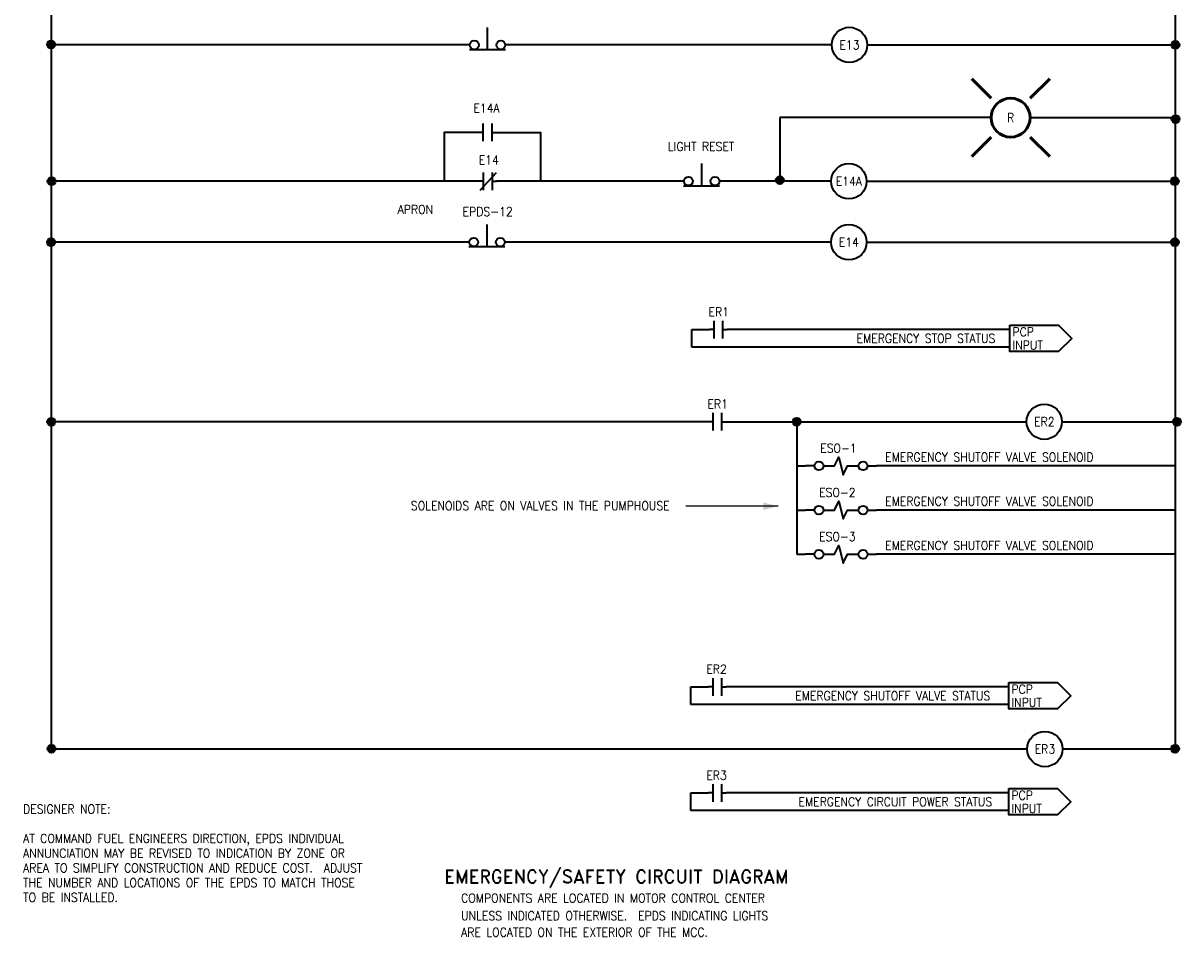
# Model space of a CAD drawing. Extents: x 6.6 to 42.4, y 9 to 65.1.
# Tile 3 of 5: x 24.7 to 41, y 9.6 to 22.5. Entities that reach past the tile are written whole.
import ezdxf
from ezdxf.enums import TextEntityAlignment as Align

# ---------------------------------------------------------------- set-up
doc = ezdxf.new("R2010")
doc.units = 0
doc.header["$LTSCALE"] = 0.03
doc.header["$MEASUREMENT"] = 0
for name, color, linetype, lineweight in [('E-Anno-Text', 53, 'Continuous', 25), ('E-Detl-Grph', 33, 'Continuous', 35), ('G-Anno-Text', 53, 'Continuous', 35), ('Level 55', 7, 'Continuous', 18)]:
    doc.layers.add(name, color=color, linetype=linetype, lineweight=lineweight)
doc.styles.add('bord', font='romand.shx')
doc.styles.add('NOTES', font='romans.shx')

# ---------------------------------------------------------------- blocks, each defined once
blk = doc.blocks.new('NO')
for p, q in [((0.0625, 0), (0, 0)), ((0.0625, 0.12475), (0.0625, -0.12475)), ((0.18725, 0.12475), (0.18725, -0.12475)), ((0.18725, 0), (0.25, 0))]:
    blk.add_line(p, q)
blk = doc.blocks.new('TERM')
blk.add_line((0, 0.625), (-0.125, 0.625))
blk.add_circle((0.063, 0.625), 0.0624)
blk = doc.blocks.new('CONN')
blk.add_hatch(color=256).paths.add_polyline_path([(0.056, 0, 1), (-0.056, 0, 1)], flags=16)
blk.add_circle((0, 0), 0.0564)
blk = doc.blocks.new('COIL3')
blk.add_circle((0.25, 0), 0.25)
at = {"style": 'NOTES', "width": 0.9}
blk.add_attdef('TAG00', text='', height=0.125, dxfattribs=at).set_placement((0, 0), align=Align.MIDDLE_CENTER)
blk = doc.blocks.new('PBNC')
for p, q in [((0.25, -0.063), (0.25, 0.249)), ((-0.008, -0.063), (0.503, -0.063))]:
    blk.add_line(p, q)
for centre in [(0.062, 0), (0.438, 0)]:
    blk.add_circle(centre, 0.0624)
blk = doc.blocks.new('NC')
for p, q in [((0.0625, 0), (0, 0)), ((0.021, -0.12475), (0.24975, 0.12475)), ((0.0625, 0.12475), (0.0625, -0.12475)), ((0.18725, 0.12475), (0.18725, -0.12475)), ((0.18725, 0), (0.25, 0))]:
    blk.add_line(p, q)
blk = doc.blocks.new('*U32')
at = {"layer": 'Level 55', "color": 4, "linetype": 'Continuous', "lineweight": 50}
for p, q in [((-0.551, 0.549), (-0.275, 0.274)), ((0.276, 0.274), (0.552, 0.549)), ((-0.551, -0.553), (-0.275, -0.277)), ((0.276, -0.277), (0.552, -0.553))]:
    blk.add_line(p, q, dxfattribs=at)
blk.add_circle((0, -0.002), 0.276, dxfattribs=at)
at = {"layer": 'E-Anno-Text', "style": 'NOTES', "width": 0.9}
blk.add_text('R', height=0.125, dxfattribs=at).set_placement((0, -0.002), align=Align.MIDDLE_CENTER)

msp = doc.modelspace()

# ---------------------------------------------------------------- linework, layer by layer
at = {"layer": 'E-Detl-Grph'}
for p, q in [((40.964, 35.586), (40.964, 12.273)), ((25.071, 35.279), (25.071, 12.273)), ((30.991, 22.226), (25.071, 22.226)), ((36.108, 22.226), (31.491, 22.226)), ((38.363, 21.198), (35.374, 21.198)), ((35.374, 21.198), (35.374, 20.314)), ((38.914, 21.198), (40.958, 21.198)), ((31.117, 20.299), (25.071, 20.299)), ((34.019, 20.299), (31.367, 20.299)), ((36.1, 20.299), (34.519, 20.299)), ((36.6, 20.299), (40.958, 20.299)), ((30.983, 19.437), (25.071, 19.437)), ((36.1, 19.437), (31.483, 19.437)), ((34.128, 17.951), (34.128, 18.201)), ((34.128, 18.201), (34.378, 18.201)), ((38.628, 18.201), (34.628, 18.201)), ((38.628, 17.951), (34.128, 17.951)), ((34.364, 16.898), (25.071, 16.898)), ((34.614, 16.898), (38.864, 16.898)), ((35.614, 16.898), (35.614, 15.023)), ((39.364, 16.898), (40.989, 16.898)), ((35.614, 16.273), (35.739, 16.273)), ((40.964, 16.273), (36.739, 16.273)), ((35.614, 15.648), (35.739, 15.648)), ((40.964, 15.648), (36.739, 15.648)), ((35.614, 15.023), (35.739, 15.023)), ((40.964, 15.023), (36.739, 15.023)), ((34.114, 12.898), (34.114, 13.148)), ((34.114, 13.148), (34.364, 13.148)), ((38.614, 13.148), (34.614, 13.148)), ((38.614, 12.898), (34.114, 12.898)), ((25.074, 12.273), (38.872, 12.273)), ((39.372, 12.273), (40.989, 12.273)), ((34.114, 11.398), (34.114, 11.648)), ((34.114, 11.648), (34.364, 11.648)), ((38.614, 11.648), (34.614, 11.648)), ((38.614, 11.398), (34.114, 11.398))]:
    msp.add_line(p, q, dxfattribs=at)
at = {"layer": 'E-Detl-Grph', "flags": 128}
for points in [[(36.608, 22.226), (40.968, 22.226), (40.968, 22.226)], [(31.112, 20.99), (30.625, 20.99), (30.625, 20.299)], [(31.362, 20.99), (31.99, 20.99), (31.99, 20.299)], [(36.6, 19.437), (40.96, 19.437), (40.96, 19.437)], [(38.628, 18.264), (39.316, 18.264), (39.503, 18.076), (39.316, 17.889), (38.628, 17.889), (38.628, 18.264)], [(35.989, 16.273), (36.145, 16.273), (36.207, 16.398), (36.27, 16.148), (36.332, 16.273), (36.489, 16.273)], [(35.989, 15.648), (36.145, 15.648), (36.207, 15.773), (36.27, 15.523), (36.332, 15.648), (36.489, 15.648)], [(35.989, 15.023), (36.145, 15.023), (36.207, 15.148), (36.27, 14.898), (36.332, 15.023), (36.489, 15.023)], [(38.614, 13.211), (39.301, 13.211), (39.489, 13.023), (39.301, 12.836), (38.614, 12.836), (38.614, 13.211)], [(38.614, 11.711), (39.301, 11.711), (39.489, 11.523), (39.301, 11.336), (38.614, 11.336), (38.614, 11.711)]]:
    msp.add_lwpolyline(points, dxfattribs=at)
at = {"layer": 'E-Detl-Grph', "lineweight": 25, "flags": 128}
msp.add_lwpolyline([(35.351, 15.703), (34.271, 15.703), (34.046, 15.703)], dxfattribs=at)
at = {"layer": 'E-Detl-Grph', "lineweight": 25}
msp.add_solid([(35.139, 15.65), (35.351, 15.703), (35.139, 15.756)], dxfattribs=at)

# ---------------------------------------------------------------- block references
at = {"layer": 'E-Detl-Grph'}
for name, p, rotation in [('PBNC', (30.991, 22.226), 360), ('PBNC', (34.019, 20.299), 360), ('PBNC', (30.983, 19.437), 360), ('TERM', (36.614, 16.898), 180), ('TERM', (36.614, 16.273), 180), ('TERM', (36.614, 15.648), 180)]:
    msp.add_blockref(name, p, dxfattribs=dict(at, rotation=rotation))
for name, p in [('COIL3', (36.108, 22.226)), ('CONN', (25.068, 22.233)), ('CONN', (40.968, 22.226)), ('CONN', (40.971, 21.178)), ('NO', (31.112, 20.99)), ('COIL3', (36.1, 20.299)), ('CONN', (25.075, 20.299)), ('NC', (31.117, 20.299)), ('CONN', (35.374, 20.314)), ('CONN', (40.958, 20.299)), ('COIL3', (36.1, 19.437)), ('CONN', (25.068, 19.437)), ('CONN', (40.96, 19.437)), ('NO', (34.378, 18.201)), ('COIL3', (38.864, 16.898)), ('CONN', (25.071, 16.898)), ('NO', (34.364, 16.898)), ('CONN', (35.614, 16.898)), ('CONN', (40.989, 16.898)), ('TERM', (35.864, 15.648)), ('TERM', (35.864, 15.023)), ('TERM', (35.864, 14.398)), ('NO', (34.364, 13.148)), ('COIL3', (38.872, 12.269)), ('CONN', (25.074, 12.273)), ('CONN', (40.964, 12.273)), ('NO', (34.364, 11.648))]:
    msp.add_blockref(name, p, dxfattribs=at)
at = {"layer": 'Level 55', "color": 4, "linetype": 'Continuous', "lineweight": 50}
msp.add_blockref('*U32', (38.638, 21.2), dxfattribs=at)

# ---------------------------------------------------------------- texts
at = {"layer": 'E-Anno-Text', "style": 'NOTES', "width": 0.9}
for s, p in [('E13', (36.358, 22.226)), ('E14A', (31.226, 21.332)), ('LIGHT RESET', (34.26, 20.79)), ('E14', (31.258, 20.6)), ('E14A', (36.35, 20.299)), ('APRON', (30.22, 19.9)), ('EPDS-12', (31.242, 19.869)), ('E14', (36.35, 19.437)), ('ER1', (34.51, 18.451)), ('ER1', (34.495, 17.148)), ('ER2', (39.114, 16.898)), ('ESO-1', (36.203, 16.523)), ('ESO-2', (36.187, 15.898)), ('ESO-3', (36.187, 15.273)), ('ER2', (34.479, 13.398)), ('ER3', (39.123, 12.269)), ('ER3', (34.479, 11.898))]:
    msp.add_text(s, height=0.125, dxfattribs=at).set_placement(p, align=Align.MIDDLE_CENTER)
for s, p in [('PCP', (38.664, 18.231)), ('INPUT', (38.664, 18.043)), ('PCP', (38.649, 13.177)), ('INPUT', (38.649, 12.99)), ('PCP', (38.649, 11.677)), ('INPUT', (38.649, 11.49))]:
    msp.add_text(s, height=0.125, dxfattribs=at).set_placement(p, align=Align.TOP_LEFT)
for s, p in [('EMERGENCY STOP STATUS', (38.422, 18.076)), ('EMERGENCY SHUTOFF VALVE STATUS', (38.35, 13.023)), ('EMERGENCY CIRCUIT POWER STATUS', (38.377, 11.523))]:
    msp.add_text(s, height=0.125, dxfattribs=at).set_placement(p, align=Align.MIDDLE_RIGHT)
for p in [(36.864, 16.398), (36.864, 15.773), (36.864, 15.148)]:
    msp.add_text('EMERGENCY SHUTOFF VALVE SOLENOID', height=0.125, dxfattribs=at).set_placement(p, align=Align.MIDDLE_LEFT)
at = {"layer": 'G-Anno-Text', "style": 'NOTES', "width": 0.9}
for s, p in [('SOLENOIDS ARE ON VALVES IN THE PUMPHOUSE', (30.156, 15.773)), ('COMPONENTS ARE LOCATED IN MOTOR CONTROL CENTER', (30.867, 10.223)), ('UNLESS INDICATED OTHERWISE.  EPDS INDICATING LIGHTS', (30.867, 9.974)), ('ARE LOCATED ON THE EXTERIOR OF THE MCC.', (30.867, 9.74))]:
    msp.add_text(s, height=0.125, dxfattribs=at).set_placement(p, align=Align.TOP_LEFT)
at = {"layer": 'G-Anno-Text', "style": 'bord'}
msp.add_text('EMERGENCY/SAFETY CIRCUIT DIAGRAM', height=0.1875, dxfattribs=at).set_placement((33.062, 10.559), align=Align.TOP_CENTER)
at = {"layer": 'G-Anno-Text', "insert": (24.673, 11.483), "char_height": 0.125, "attachment_point": 1, "style": 'NOTES'}
msp.add_mtext('\\H1.000000x;\\W0.900000;DESIGNER NOTE:\\P\\PAT COMMAND FUEL ENGINEERS DIRECTION, EPDS INDIVIDUAL\\PANNUNCIATION MAY BE REVISED TO INDICATION BY ZONE OR\\PAREA TO SIMPLIFY CONSTRUCTION AND REDUCE COST.  ADJUST\\PTHE NUMBER AND LOCATIONS OF THE EPDS TO MATCH THOSE\\PTO BE INSTALLED.', dxfattribs=at)

doc.saveas('drawing.dxf')
